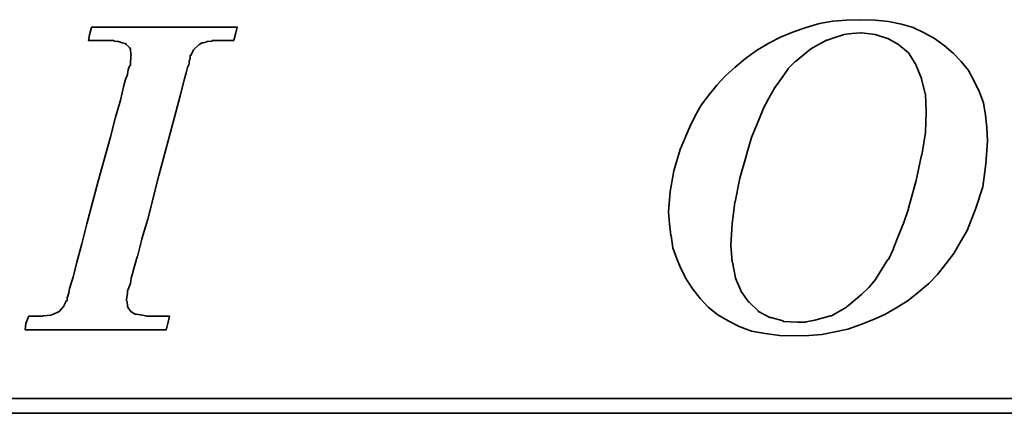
# Model space of a CAD drawing. Header units: inches. Extents: x -2126 to 1950, y 74 to 2136.
# Tile 31 of 52: x 210.74 to 215.6, y 142.81 to 144.75. Entities that reach past the tile are written whole.
import ezdxf

# ---------------------------------------------------------------- set-up
doc = ezdxf.new("R2010")
doc.units = ezdxf.units.IN
doc.header["$MEASUREMENT"] = 0
doc.layers.add('DIM', color=4, linetype='Continuous')
doc.layers.add('layer 1', color=7, linetype='Continuous')

# ---------------------------------------------------------------- blocks, each defined once
blk = doc.blocks.new('TBI MOTION logo(完整正式版)')
at = {"layer": 'layer 1', "color": 22, "lineweight": 35}
for points, knots in [([(-11.34375, -6.98375), (-11.34375, -6.98375), (-10.91375, -7.43875), (-10.91375, -7.43875), (-10.91375, -7.43875), (-10.91375, -7.43875), (-10.38625, -7.87125), (-10.38625, -7.87125), (-10.38625, -7.87125), (-10.38625, -7.87125), (-9.81125, -8.20375), (-9.81125, -8.20375), (-9.81125, -8.20375), (-9.81125, -8.20375), (-9.21125, -8.51875), (-9.21125, -8.51875), (-9.21125, -8.51875), (-9.21125, -8.51875), (-8.51625, -8.75875), (-8.51625, -8.75875), (-8.51625, -8.75875), (-8.51625, -8.75875), (-7.77125, -8.90375), (-7.77125, -8.90375), (-7.77125, -8.90375), (-7.77125, -8.90375), (-6.97875, -8.99875), (-6.97875, -8.99875), (-6.97875, -8.99875), (-6.97875, -8.99875), (-6.14125, -9.02375), (-6.14125, -9.02375), (-6.14125, -9.02375), (-6.14125, -9.02375), (-5.37125, -8.99875), (-5.37125, -8.99875), (-5.37125, -8.99875), (-5.37125, -8.99875), (-4.65375, -8.94875), (-4.65375, -8.94875), (-4.65375, -8.94875), (-4.65375, -8.94875), (-3.93375, -8.80625), (-3.93375, -8.80625), (-3.93375, -8.80625), (-3.93375, -8.80625), (-3.21375, -8.66375), (-3.21375, -8.66375), (-3.21375, -8.66375), (-3.21375, -8.66375), (-2.49375, -8.39875), (-2.49375, -8.39875), (-2.49375, -8.39875), (-2.49375, -8.39875), (-1.79875, -8.13375), (-1.79875, -8.13375), (-1.79875, -8.13375), (-1.79875, -8.13375), (-1.17375, -7.84375), (-1.17375, -7.84375), (-1.17375, -7.84375), (-1.17375, -7.84375), (-0.52375, -7.46375), (-0.52375, -7.46375), (-0.52375, -7.46375), (-0.52375, -7.46375), (0.10124, -7.07875), (0.10124, -7.07875), (0.10124, -7.07875), (0.10124, -7.07875), (0.67625, -6.62375), (0.67625, -6.62375), (0.67625, -6.62375), (0.67625, -6.62375), (1.24874, -6.14375), (1.24874, -6.14375), (1.24874, -6.14375), (1.24874, -6.14375), (1.72874, -5.64125), (1.72874, -5.64125), (1.72874, -5.64125), (1.72874, -5.64125), (2.18624, -5.06375), (2.18624, -5.06375), (2.18624, -5.06375), (2.18624, -5.06375), (2.61625, -4.48874), (2.61625, -4.48874), (2.61625, -4.48874), (2.61625, -4.48874), (3.00125, -3.83874), (3.00125, -3.83874), (3.00125, -3.83874), (3.00125, -3.83874), (3.36124, -3.21374), (3.36124, -3.21374), (3.36124, -3.21374), (3.36124, -3.21374), (3.84374, -1.99125), (3.84374, -1.99125), (3.84374, -1.99125), (3.84374, -1.99125), (4.22625, -0.81875), (4.22625, -0.81875), (4.22625, -0.81875), (4.22625, -0.81875), (4.39125, 0.45624), (4.39125, 0.45624), (4.39125, 0.45624), (4.39125, 0.45624), (4.48874, 1.70124), (4.48874, 1.70124), (4.48874, 1.70124), (4.48874, 1.70124), (4.43874, 2.44625), (4.43874, 2.44625), (4.43874, 2.44625), (4.43874, 2.44625), (4.36874, 3.14125), (4.36874, 3.14125), (4.36874, 3.14125), (4.36874, 3.14125), (4.25125, 3.81125), (4.25125, 3.81125), (4.25125, 3.81125), (4.25125, 3.81125), (4.03124, 4.41125), (4.03124, 4.41125), (4.03124, 4.41125), (4.03124, 4.41125), (3.74374, 5.01125), (3.74374, 5.01125), (3.74374, 5.01125), (3.74374, 5.01125), (3.43124, 5.58875), (3.43124, 5.58875), (3.43124, 5.58875), (3.43124, 5.58875), (3.02625, 6.09125), (3.02625, 6.09125), (3.02625, 6.09125), (3.02625, 6.09125), (2.59374, 6.54875), (2.59374, 6.54875), (2.59374, 6.54875), (2.59374, 6.54875), (2.09124, 6.98125), (2.09124, 6.98125), (2.09124, 6.98125), (2.09124, 6.98125), (1.56124, 7.36625), (1.56124, 7.36625), (1.56124, 7.36625), (1.56124, 7.36625), (0.98624, 7.67625), (0.98624, 7.67625), (0.98624, 7.67625), (0.98624, 7.67625), (0.38624, 7.96375), (0.38624, 7.96375), (0.38624, 7.96375), (0.38624, 7.96375), (-0.25875, 8.15625), (-0.25875, 8.15625), (-0.25875, 8.15625), (-0.25875, 8.15625), (-0.98125, 8.30125), (-0.98125, 8.30125), (-0.98125, 8.30125), (-0.98125, 8.30125), (-1.70124, 8.37125), (-1.70124, 8.37125), (-1.70124, 8.37125), (-1.70124, 8.37125), (-2.49375, 8.39624), (-2.49375, 8.39624), (-2.49375, 8.39624), (-2.49375, 8.39624), (-3.28625, 8.37125), (-3.28625, 8.37125), (-3.28625, 8.37125), (-3.28625, 8.37125), (-4.05125, 8.32125), (-4.05125, 8.32125), (-4.05125, 8.32125), (-4.05125, 8.32125), (-4.77375, 8.18125), (-4.77375, 8.18125), (-4.77375, 8.18125), (-4.77375, 8.18125), (-5.51625, 7.96375), (-5.51625, 7.96375), (-5.51625, 7.96375), (-5.51625, 7.96375), (-6.21125, 7.72625), (-6.21125, 7.72625), (-6.21125, 7.72625), (-6.21125, 7.72625), (-6.92875, 7.43625), (-6.92875, 7.43625), (-6.92875, 7.43625), (-6.92875, 7.43625), (-7.57875, 7.10125), (-7.57875, 7.10125), (-7.57875, 7.10125), (-7.57875, 7.10125), (-8.24875, 6.69125), (-8.24875, 6.69125), (-8.24875, 6.69125), (-8.24875, 6.69125), (-8.84875, 6.26125), (-8.84875, 6.26125), (-8.84875, 6.26125), (-8.84875, 6.26125), (-9.42625, 5.78125), (-9.42625, 5.78125), (-9.42625, 5.78125), (-9.42625, 5.78125), (-9.95375, 5.30125), (-9.95375, 5.30125), (-9.95375, 5.30125), (-9.95375, 5.30125), (-10.43375, 4.79624), (-10.43375, 4.79624), (-10.43375, 4.79624), (-10.43375, 4.79624), (-10.88875, 4.22125), (-10.88875, 4.22125), (-10.88875, 4.22125), (-10.88875, 4.22125), (-11.29875, 3.69375), (-11.29875, 3.69375), (-11.29875, 3.69375), (-11.29875, 3.69375), (-11.63375, 3.09125), (-11.63375, 3.09125), (-11.63375, 3.09125), (-11.63375, 3.09125), (-11.91875, 2.49625), (-11.91875, 2.49625), (-11.91875, 2.49625), (-11.91875, 2.49625), (-12.44875, 1.24625), (-12.44875, 1.24625), (-12.44875, 1.24625), (-12.44875, 1.24625), (-12.80875, 0.06874), (-12.80875, 0.06874), (-12.80875, 0.06874), (-12.80875, 0.06874), (-12.99875, -1.07875), (-12.99875, -1.07875), (-12.99875, -1.07875), (-12.99875, -1.07875), (-13.09375, -2.18375), (-13.09375, -2.18375), (-13.09375, -2.18375), (-13.09375, -2.18375), (-13.04875, -2.85375), (-13.04875, -2.85375), (-13.04875, -2.85375), (-13.04875, -2.85375), (-12.97375, -3.50375), (-12.97375, -3.50375), (-12.97375, -3.50375), (-12.97375, -3.50375), (-12.95375, -3.50375), (-12.95375, -3.50375), (-12.95375, -3.50375), (-12.95375, -3.50375), (-12.85375, -4.17375), (-12.85375, -4.17375), (-12.85375, -4.17375), (-12.85375, -4.17375), (-12.63875, -4.77624), (-12.63875, -4.77624), (-12.63875, -4.77624), (-12.63875, -4.77624), (-12.39875, -5.35125), (-12.39875, -5.35125), (-12.39875, -5.35125), (-12.39875, -5.35125), (-12.11375, -5.92875), (-12.11375, -5.92875), (-12.11375, -5.92875), (-12.11375, -5.92875), (-11.75375, -6.45375), (-11.75375, -6.45375), (-11.75375, -6.45375), (-11.75375, -6.45375), (-11.34375, -6.98375), (-11.34375, -6.98375)], [0, 0, 0, 0, 0.01369863, 0.01369863, 0.01369863, 0.01369863, 0.02739726, 0.02739726, 0.02739726, 0.02739726, 0.04109589, 0.04109589, 0.04109589, 0.04109589, 0.05479452, 0.05479452, 0.05479452, 0.05479452, 0.06849315, 0.06849315, 0.06849315, 0.06849315, 0.08219178, 0.08219178, 0.08219178, 0.08219178, 0.09589041, 0.09589041, 0.09589041, 0.09589041, 0.10958904, 0.10958904, 0.10958904, 0.10958904, 0.12328767, 0.12328767, 0.12328767, 0.12328767, 0.1369863, 0.1369863, 0.1369863, 0.1369863, 0.15068493, 0.15068493, 0.15068493, 0.15068493, 0.16438356, 0.16438356, 0.16438356, 0.16438356, 0.17808219, 0.17808219, 0.17808219, 0.17808219, 0.19178082, 0.19178082, 0.19178082, 0.19178082, 0.20547945, 0.20547945, 0.20547945, 0.20547945, 0.21917808, 0.21917808, 0.21917808, 0.21917808, 0.23287671, 0.23287671, 0.23287671, 0.23287671, 0.24657534, 0.24657534, 0.24657534, 0.24657534, 0.26027397, 0.26027397, 0.26027397, 0.26027397, 0.2739726, 0.2739726, 0.2739726, 0.2739726, 0.28767123, 0.28767123, 0.28767123, 0.28767123, 0.30136986, 0.30136986, 0.30136986, 0.30136986, 0.31506849, 0.31506849, 0.31506849, 0.31506849, 0.32876712, 0.32876712, 0.32876712, 0.32876712, 0.34246575, 0.34246575, 0.34246575, 0.34246575, 0.35616438, 0.35616438, 0.35616438, 0.35616438, 0.36986301, 0.36986301, 0.36986301, 0.36986301, 0.38356164, 0.38356164, 0.38356164, 0.38356164, 0.39726027, 0.39726027, 0.39726027, 0.39726027, 0.4109589, 0.4109589, 0.4109589, 0.4109589, 0.42465753, 0.42465753, 0.42465753, 0.42465753, 0.43835616, 0.43835616, 0.43835616, 0.43835616, 0.45205479, 0.45205479, 0.45205479, 0.45205479, 0.46575342, 0.46575342, 0.46575342, 0.46575342, 0.47945205, 0.47945205, 0.47945205, 0.47945205, 0.49315068, 0.49315068, 0.49315068, 0.49315068, 0.50684932, 0.50684932, 0.50684932, 0.50684932, 0.52054795, 0.52054795, 0.52054795, 0.52054795, 0.53424658, 0.53424658, 0.53424658, 0.53424658, 0.54794521, 0.54794521, 0.54794521, 0.54794521, 0.56164384, 0.56164384, 0.56164384, 0.56164384, 0.57534247, 0.57534247, 0.57534247, 0.57534247, 0.5890411, 0.5890411, 0.5890411, 0.5890411, 0.60273973, 0.60273973, 0.60273973, 0.60273973, 0.61643836, 0.61643836, 0.61643836, 0.61643836, 0.63013699, 0.63013699, 0.63013699, 0.63013699, 0.64383562, 0.64383562, 0.64383562, 0.64383562, 0.65753425, 0.65753425, 0.65753425, 0.65753425, 0.67123288, 0.67123288, 0.67123288, 0.67123288, 0.68493151, 0.68493151, 0.68493151, 0.68493151, 0.69863014, 0.69863014, 0.69863014, 0.69863014, 0.71232877, 0.71232877, 0.71232877, 0.71232877, 0.7260274, 0.7260274, 0.7260274, 0.7260274, 0.73972603, 0.73972603, 0.73972603, 0.73972603, 0.75342466, 0.75342466, 0.75342466, 0.75342466, 0.76712329, 0.76712329, 0.76712329, 0.76712329, 0.78082192, 0.78082192, 0.78082192, 0.78082192, 0.79452055, 0.79452055, 0.79452055, 0.79452055, 0.80821918, 0.80821918, 0.80821918, 0.80821918, 0.82191781, 0.82191781, 0.82191781, 0.82191781, 0.83561644, 0.83561644, 0.83561644, 0.83561644, 0.84931507, 0.84931507, 0.84931507, 0.84931507, 0.8630137, 0.8630137, 0.8630137, 0.8630137, 0.87671233, 0.87671233, 0.87671233, 0.87671233, 0.89041096, 0.89041096, 0.89041096, 0.89041096, 0.90410959, 0.90410959, 0.90410959, 0.90410959, 0.91780822, 0.91780822, 0.91780822, 0.91780822, 0.93150685, 0.93150685, 0.93150685, 0.93150685, 0.94520548, 0.94520548, 0.94520548, 0.94520548, 0.95890411, 0.95890411, 0.95890411, 0.95890411, 0.97260274, 0.97260274, 0.97260274, 0.97260274, 0.98630137, 0.98630137, 0.98630137, 0.98630137, 1, 1, 1, 1]), ([(-40.59125, -7.94375), (-40.59125, -7.94375), (-40.97375, -7.94375), (-40.97375, -7.94375), (-40.97375, -7.94375), (-40.97375, -7.94375), (-41.38125, -7.94375), (-41.38125, -7.94375), (-41.38125, -7.94375), (-41.38125, -7.94375), (-41.54875, -7.94375), (-41.54875, -7.94375), (-41.54875, -7.94375), (-41.54875, -7.94375), (-41.59875, -7.94375), (-41.59875, -7.94375), (-41.59875, -7.94375), (-41.59875, -7.94375), (-41.88375, -7.94375), (-41.88375, -7.94375), (-41.88375, -7.94375), (-41.88375, -7.94375), (-41.90875, -7.91875), (-41.90875, -7.91875), (-41.90875, -7.91875), (-41.90875, -7.91875), (-42.19875, -7.87125), (-42.19875, -7.87125), (-42.19875, -7.87125), (-42.19875, -7.87125), (-42.43875, -7.82375), (-42.43875, -7.82375), (-42.43875, -7.82375), (-42.43875, -7.82375), (-42.45875, -7.82375), (-42.45875, -7.82375), (-42.45875, -7.82375), (-42.45875, -7.82375), (-42.48625, -7.82375), (-42.48625, -7.82375), (-42.48625, -7.82375), (-42.48625, -7.82375), (-42.67625, -7.72375), (-42.67625, -7.72375), (-42.67625, -7.72375), (-42.67625, -7.72375), (-42.70125, -7.70375), (-42.70125, -7.70375), (-42.70125, -7.70375), (-42.70125, -7.70375), (-42.72375, -7.67875), (-42.72375, -7.67875), (-42.72375, -7.67875), (-42.72375, -7.67875), (-42.86875, -7.48875), (-42.86875, -7.48875), (-42.86875, -7.48875), (-42.86875, -7.48875), (-42.89375, -7.43875), (-42.89375, -7.43875), (-42.89375, -7.43875), (-42.89375, -7.43875), (-42.91875, -7.38875), (-42.91875, -7.38875), (-42.91875, -7.38875), (-42.91875, -7.38875), (-42.93875, -7.12875), (-42.93875, -7.12875), (-42.93875, -7.12875), (-42.93875, -7.12875), (-42.96375, -7.10375), (-42.96375, -7.10375), (-42.96375, -7.10375), (-42.96375, -7.10375), (-42.96375, -7.05375), (-42.96375, -7.05375), (-42.96375, -7.05375), (-42.96375, -7.05375), (-42.96375, -7.00875), (-42.96375, -7.00875), (-42.96375, -7.00875), (-42.96375, -7.00875), (-42.91875, -6.69625), (-42.91875, -6.69625), (-42.91875, -6.69625), (-42.91875, -6.69625), (-42.91875, -6.62375), (-42.91875, -6.62375), (-42.91875, -6.62375), (-42.91875, -6.62375), (-42.91875, -6.59625), (-42.91875, -6.59625), (-42.91875, -6.59625), (-42.91875, -6.59625), (-42.91875, -6.57375), (-42.91875, -6.57375), (-42.91875, -6.57375), (-42.91875, -6.57375), (-42.91875, -6.52875), (-42.91875, -6.52875), (-42.91875, -6.52875), (-42.91875, -6.52875), (-42.89375, -6.50375), (-42.89375, -6.50375), (-42.89375, -6.50375), (-42.89375, -6.50375), (-42.84375, -6.38375), (-42.84375, -6.38375), (-42.84375, -6.38375), (-42.84375, -6.38375), (-42.84375, -6.35875), (-42.84375, -6.35875), (-42.84375, -6.35875), (-42.84375, -6.35875), (-42.74625, -6.14375), (-42.74625, -6.14375), (-42.74625, -6.14375), (-42.74625, -6.14375), (-42.70125, -5.85375), (-42.70125, -5.85375), (-42.70125, -5.85375), (-42.70125, -5.85375), (-42.60375, -5.47125), (-42.60375, -5.47125), (-42.60375, -5.47125), (-42.60375, -5.47125), (-42.60375, -5.44875), (-42.60375, -5.44875), (-42.60375, -5.44875), (-42.60375, -5.44875), (-42.38875, -4.67875), (-42.38875, -4.67875), (-42.38875, -4.67875), (-42.38875, -4.67875), (-42.36375, -4.65375), (-42.36375, -4.65375), (-42.36375, -4.65375), (-42.36375, -4.65375), (-42.12375, -3.69625), (-42.12375, -3.69625), (-42.12375, -3.69625), (-42.12375, -3.69625), (-42.12375, -3.67374), (-42.12375, -3.67374), (-42.12375, -3.67374), (-42.12375, -3.67374), (-41.78875, -2.59374), (-41.78875, -2.59374), (-41.78875, -2.59374), (-41.78875, -2.59374), (-41.18875, -0.19375), (-41.18875, -0.19375), (-41.18875, -0.19375), (-41.18875, -0.19375), (-40.54375, 2.20624), (-40.54375, 2.20624), (-40.54375, 2.20624), (-40.54375, 2.20624), (-40.25375, 3.30875), (-40.25375, 3.30875), (-40.25375, 3.30875), (-40.25375, 3.30875), (-39.98875, 4.27125), (-39.98875, 4.27125), (-39.98875, 4.27125), (-39.98875, 4.27125), (-39.77375, 5.13125), (-39.77375, 5.13125), (-39.77375, 5.13125), (-39.77375, 5.13125), (-39.67875, 5.47125), (-39.67875, 5.47125), (-39.67875, 5.47125), (-39.67875, 5.47125), (-39.60375, 5.75625), (-39.60375, 5.75625), (-39.60375, 5.75625), (-39.60375, 5.75625), (-39.60375, 5.78125), (-39.60375, 5.78125), (-39.60375, 5.78125), (-39.60375, 5.78125), (-39.50875, 5.97125), (-39.50875, 5.97125), (-39.50875, 5.97125), (-39.50875, 5.97125), (-39.50875, 6.13875), (-39.50875, 6.13875), (-39.50875, 6.13875), (-39.50875, 6.13875), (-39.48625, 6.16625), (-39.48625, 6.16625), (-39.48625, 6.16625), (-39.48625, 6.16625), (-39.46125, 6.28625), (-39.46125, 6.28625), (-39.46125, 6.28625), (-39.46125, 6.28625), (-39.46125, 6.42625), (-39.46125, 6.42625), (-39.46125, 6.42625), (-39.46125, 6.42625), (-39.41375, 6.42625), (-39.41375, 6.42625), (-39.41375, 6.42625), (-39.41375, 6.42625), (-39.29375, 6.69125), (-39.29375, 6.69125), (-39.29375, 6.69125), (-39.29375, 6.69125), (-39.26875, 6.74125), (-39.26875, 6.74125), (-39.26875, 6.74125), (-39.26875, 6.74125), (-39.24375, 6.76625), (-39.24375, 6.76625), (-39.24375, 6.76625), (-39.24375, 6.76625), (-38.98375, 7.00624), (-38.98375, 7.00624), (-38.98375, 7.00624), (-38.98375, 7.00624), (-38.95625, 7.02624), (-38.95625, 7.02624), (-38.95625, 7.02624), (-38.95625, 7.02624), (-38.78875, 7.12624), (-38.78875, 7.12624), (-38.78875, 7.12624), (-38.78875, 7.12624), (-38.76375, 7.12624), (-38.76375, 7.12624), (-38.76375, 7.12624), (-38.76375, 7.12624), (-38.74375, 7.12624), (-38.74375, 7.12624), (-38.74375, 7.12624), (-38.74375, 7.12624), (-38.52875, 7.17125), (-38.52875, 7.17125), (-38.52875, 7.17125), (-38.52875, 7.17125), (-38.52875, 7.19624), (-38.52875, 7.19624), (-38.52875, 7.19624), (-38.52875, 7.19624), (-38.50375, 7.19624), (-38.50375, 7.19624), (-38.50375, 7.19624), (-38.50375, 7.19624), (-38.26125, 7.21875), (-38.26125, 7.21875), (-38.26125, 7.21875), (-38.26125, 7.21875), (-38.23875, 7.24624), (-38.23875, 7.24624), (-38.23875, 7.24624), (-38.23875, 7.24624), (-38.21625, 7.24624), (-38.21625, 7.24624), (-38.21625, 7.24624), (-38.21625, 7.24624), (-38.18875, 7.24624), (-38.18875, 7.24624), (-38.18875, 7.24624), (-38.18875, 7.24624), (-37.90375, 7.24624), (-37.90375, 7.24624), (-37.90375, 7.24624), (-37.90375, 7.24624), (-37.85375, 7.24624), (-37.85375, 7.24624), (-37.85375, 7.24624), (-37.85375, 7.24624), (-37.75875, 7.24624), (-37.75875, 7.24624), (-37.75875, 7.24624), (-37.75875, 7.24624), (-37.42375, 7.24624), (-37.42375, 7.24624), (-37.42375, 7.24624), (-37.42375, 7.24624), (-37.08875, 7.24624), (-37.08875, 7.24624), (-37.08875, 7.24624), (-37.08875, 7.24624), (-37.06375, 7.24624), (-37.06375, 7.24624), (-37.06375, 7.24624), (-37.06375, 7.24624), (-37.06375, 7.26624), (-37.06375, 7.26624), (-37.06375, 7.26624), (-37.06375, 7.26624), (-37.03875, 7.29125), (-37.03875, 7.29125), (-37.03875, 7.29125), (-37.03875, 7.29125), (-37.03875, 7.31625), (-37.03875, 7.31625), (-37.03875, 7.31625), (-37.03875, 7.31625), (-36.94125, 7.67625), (-36.94125, 7.67625), (-36.94125, 7.67625), (-36.94125, 7.67625), (-36.86875, 7.98625), (-36.86875, 7.98625), (-36.86875, 7.98625), (-36.86875, 7.98625), (-36.98875, 7.98625), (-36.98875, 7.98625), (-36.98875, 7.98625), (-36.98875, 7.98625), (-37.42375, 7.98625), (-37.42375, 7.98625), (-37.42375, 7.98625), (-37.42375, 7.98625), (-37.94875, 7.98625), (-37.94875, 7.98625), (-37.94875, 7.98625), (-37.94875, 7.98625), (-38.57375, 7.98625), (-38.57375, 7.98625), (-38.57375, 7.98625), (-38.57375, 7.98625), (-39.29375, 7.98625), (-39.29375, 7.98625), (-39.29375, 7.98625), (-39.29375, 7.98625), (-40.82875, 7.98625), (-40.82875, 7.98625), (-40.82875, 7.98625), (-40.82875, 7.98625), (-42.36375, 7.98625), (-42.36375, 7.98625), (-42.36375, 7.98625), (-42.36375, 7.98625), (-43.08375, 7.98625), (-43.08375, 7.98625), (-43.08375, 7.98625), (-43.08375, 7.98625), (-43.70875, 7.98625), (-43.70875, 7.98625), (-43.70875, 7.98625), (-43.70875, 7.98625), (-44.23375, 7.98625), (-44.23375, 7.98625), (-44.23375, 7.98625), (-44.23375, 7.98625), (-44.66875, 7.98625), (-44.66875, 7.98625), (-44.66875, 7.98625), (-44.66875, 7.98625), (-44.88375, 7.98625), (-44.88375, 7.98625), (-44.88375, 7.98625), (-44.88375, 7.98625), (-44.90875, 7.94125), (-44.90875, 7.94125), (-44.90875, 7.94125), (-44.90875, 7.94125), (-44.90875, 7.91625), (-44.90875, 7.91625), (-44.90875, 7.91625), (-44.90875, 7.91625), (-45.00375, 7.55625), (-45.00375, 7.55625), (-45.00375, 7.55625), (-45.00375, 7.55625), (-45.05375, 7.24624), (-45.05375, 7.24624), (-45.05375, 7.24624), (-45.05375, 7.24624), (-44.61875, 7.24624), (-44.61875, 7.24624), (-44.61875, 7.24624), (-44.61875, 7.24624), (-44.11375, 7.24624), (-44.11375, 7.24624), (-44.11375, 7.24624), (-44.11375, 7.24624), (-43.99375, 7.24624), (-43.99375, 7.24624), (-43.99375, 7.24624), (-43.99375, 7.24624), (-43.94625, 7.24624), (-43.94625, 7.24624), (-43.94625, 7.24624), (-43.94625, 7.24624), (-43.92374, 7.24624), (-43.92374, 7.24624), (-43.92374, 7.24624), (-43.92374, 7.24624), (-43.65875, 7.24624), (-43.65875, 7.24624), (-43.65875, 7.24624), (-43.65875, 7.24624), (-43.63875, 7.21875), (-43.63875, 7.21875), (-43.63875, 7.21875), (-43.63875, 7.21875), (-43.46875, 7.19624), (-43.46875, 7.19624), (-43.46875, 7.19624), (-43.46875, 7.19624), (-43.39875, 7.19624), (-43.39875, 7.19624), (-43.39875, 7.19624), (-43.39875, 7.19624), (-43.37125, 7.17125), (-43.37125, 7.17125), (-43.37125, 7.17125), (-43.37125, 7.17125), (-43.34875, 7.17125), (-43.34875, 7.17125), (-43.34875, 7.17125), (-43.34875, 7.17125), (-43.20375, 7.12624), (-43.20375, 7.12624), (-43.20375, 7.12624), (-43.20375, 7.12624), (-43.05875, 7.07624), (-43.05875, 7.07624), (-43.05875, 7.07624), (-43.05875, 7.07624), (-43.01375, 7.07624), (-43.01375, 7.07624), (-43.01375, 7.07624), (-43.01375, 7.07624), (-42.98875, 7.02624), (-42.98875, 7.02624), (-42.98875, 7.02624), (-42.98875, 7.02624), (-42.79875, 6.86125), (-42.79875, 6.86125), (-42.79875, 6.86125), (-42.79875, 6.86125), (-42.77375, 6.81125), (-42.77375, 6.81125), (-42.77375, 6.81125), (-42.77375, 6.81125), (-42.74625, 6.76625), (-42.74625, 6.76625), (-42.74625, 6.76625), (-42.74625, 6.76625), (-42.72375, 6.47625), (-42.72375, 6.47625), (-42.72375, 6.47625), (-42.72375, 6.47625), (-42.70125, 6.45124), (-42.70125, 6.45124), (-42.70125, 6.45124), (-42.70125, 6.45124), (-42.70125, 6.42625), (-42.70125, 6.42625), (-42.70125, 6.42625), (-42.70125, 6.42625), (-42.72375, 6.40625), (-42.72375, 6.40625), (-42.72375, 6.40625), (-42.72375, 6.40625), (-42.74625, 5.97125), (-42.74625, 5.97125), (-42.74625, 5.97125), (-42.74625, 5.97125), (-42.74625, 5.94625), (-42.74625, 5.94625), (-42.74625, 5.94625), (-42.74625, 5.94625), (-42.74625, 5.92625), (-42.74625, 5.92625), (-42.74625, 5.92625), (-42.74625, 5.92625), (-42.77375, 5.87625), (-42.77375, 5.87625), (-42.77375, 5.87625), (-42.77375, 5.87625), (-42.81875, 5.80625), (-42.81875, 5.80625), (-42.81875, 5.80625), (-42.81875, 5.80625), (-42.86875, 5.63625), (-42.86875, 5.63625), (-42.86875, 5.63625), (-42.86875, 5.63625), (-42.91875, 5.39625), (-42.91875, 5.39625), (-42.91875, 5.39625), (-42.91875, 5.39625), (-42.91875, 5.37124), (-42.91875, 5.37124), (-42.91875, 5.37124), (-42.91875, 5.37124), (-43.01375, 5.10874), (-43.01375, 5.10874), (-43.01375, 5.10874), (-43.01375, 5.10874), (-43.10875, 4.77124), (-43.10875, 4.77124), (-43.10875, 4.77124), (-43.10875, 4.77124), (-43.29875, 3.95625), (-43.29875, 3.95625), (-43.29875, 3.95625), (-43.29875, 3.95625), (-43.58875, 2.95125), (-43.58875, 2.95125), (-43.58875, 2.95125), (-43.58875, 2.95125), (-43.87375, 1.87125), (-43.87375, 1.87125), (-43.87375, 1.87125), (-43.87375, 1.87125), (-44.52625, -0.50374), (-44.52625, -0.50374), (-44.52625, -0.50374), (-44.52625, -0.50374), (-45.14875, -2.85375), (-45.14875, -2.85375), (-45.14875, -2.85375), (-45.14875, -2.85375), (-45.43375, -3.95875), (-45.43375, -3.95875), (-45.43375, -3.95875), (-45.43375, -3.95875), (-45.69875, -4.96875), (-45.69875, -4.96875), (-45.69875, -4.96875), (-45.69875, -4.96875), (-45.91375, -5.78375), (-45.91375, -5.78375), (-45.91375, -5.78375), (-45.91375, -5.78375), (-46.01375, -6.11875), (-46.01375, -6.11875), (-46.01375, -6.11875), (-46.01375, -6.11875), (-46.01375, -6.14375), (-46.01375, -6.14375), (-46.01375, -6.14375), (-46.01375, -6.14375), (-46.10875, -6.40875), (-46.10875, -6.40875), (-46.10875, -6.40875), (-46.10875, -6.40875), (-46.15375, -6.64875), (-46.15375, -6.64875), (-46.15375, -6.64875), (-46.15375, -6.64875), (-46.20375, -6.83875), (-46.20375, -6.83875), (-46.20375, -6.83875), (-46.20375, -6.83875), (-46.22875, -6.93375), (-46.22875, -6.93375), (-46.22875, -6.93375), (-46.22875, -6.93375), (-46.22875, -7.07875), (-46.22875, -7.07875), (-46.22875, -7.07875), (-46.22875, -7.07875), (-46.27375, -7.07875), (-46.27375, -7.07875), (-46.27375, -7.07875), (-46.27375, -7.07875), (-46.39375, -7.34375), (-46.39375, -7.34375), (-46.39375, -7.34375), (-46.39375, -7.34375), (-46.39375, -7.36875), (-46.39375, -7.36875), (-46.39375, -7.36875), (-46.39375, -7.36875), (-46.42125, -7.38875), (-46.42125, -7.38875), (-46.42125, -7.38875), (-46.42125, -7.38875), (-46.68375, -7.67875), (-46.68375, -7.67875), (-46.68375, -7.67875), (-46.68375, -7.67875), (-46.70875, -7.70375), (-46.70875, -7.70375), (-46.70875, -7.70375), (-46.70875, -7.70375), (-46.75375, -7.72375), (-46.75375, -7.72375), (-46.75375, -7.72375), (-46.75375, -7.72375), (-47.08875, -7.87125), (-47.08875, -7.87125), (-47.08875, -7.87125), (-47.08875, -7.87125), (-47.11625, -7.87125), (-47.11625, -7.87125), (-47.11625, -7.87125), (-47.11625, -7.87125), (-47.13875, -7.89375), (-47.13875, -7.89375), (-47.13875, -7.89375), (-47.13875, -7.89375), (-47.56875, -7.91875), (-47.56875, -7.91875), (-47.56875, -7.91875), (-47.56875, -7.91875), (-47.59625, -7.94375), (-47.59625, -7.94375), (-47.59625, -7.94375), (-47.59625, -7.94375), (-47.64375, -7.94375), (-47.64375, -7.94375), (-47.64375, -7.94375), (-47.64375, -7.94375), (-47.73625, -7.94375), (-47.73625, -7.94375), (-47.73625, -7.94375), (-47.73625, -7.94375), (-48.07375, -7.94375), (-48.07375, -7.94375), (-48.07375, -7.94375), (-48.07375, -7.94375), (-48.36125, -7.94375), (-48.36125, -7.94375), (-48.36125, -7.94375), (-48.36125, -7.94375), (-48.36125, -7.96625), (-48.36125, -7.96625), (-48.36125, -7.96625), (-48.36125, -7.96625), (-48.36125, -7.99125), (-48.36125, -7.99125), (-48.36125, -7.99125), (-48.36125, -7.99125), (-48.38875, -8.01375), (-48.38875, -8.01375), (-48.38875, -8.01375), (-48.38875, -8.01375), (-48.50875, -8.34875), (-48.50875, -8.34875), (-48.50875, -8.34875), (-48.50875, -8.34875), (-48.55375, -8.68625), (-48.55375, -8.68625), (-48.55375, -8.68625), (-48.55375, -8.68625), (-48.45875, -8.68625), (-48.45875, -8.68625), (-48.45875, -8.68625), (-48.45875, -8.68625), (-48.07375, -8.68625), (-48.07375, -8.68625), (-48.07375, -8.68625), (-48.07375, -8.68625), (-47.52375, -8.68625), (-47.52375, -8.68625), (-47.52375, -8.68625), (-47.52375, -8.68625), (-46.92375, -8.68625), (-46.92375, -8.68625), (-46.92375, -8.68625), (-46.92375, -8.68625), (-46.25375, -8.68625), (-46.25375, -8.68625), (-46.25375, -8.68625), (-46.25375, -8.68625), (-46.20375, -8.68625), (-46.20375, -8.68625), (-46.20375, -8.68625), (-46.20375, -8.68625), (-44.71375, -8.68625), (-44.71375, -8.68625), (-44.71375, -8.68625), (-44.71375, -8.68625), (-43.22875, -8.68625), (-43.22875, -8.68625), (-43.22875, -8.68625), (-43.22875, -8.68625), (-42.55875, -8.68625), (-42.55875, -8.68625), (-42.55875, -8.68625), (-42.55875, -8.68625), (-42.50875, -8.68625), (-42.50875, -8.68625), (-42.50875, -8.68625), (-42.50875, -8.68625), (-41.93375, -8.68625), (-41.93375, -8.68625), (-41.93375, -8.68625), (-41.93375, -8.68625), (-41.38125, -8.68625), (-41.38125, -8.68625), (-41.38125, -8.68625), (-41.38125, -8.68625), (-40.97375, -8.68625), (-40.97375, -8.68625), (-40.97375, -8.68625), (-40.97375, -8.68625), (-40.78125, -8.68625), (-40.78125, -8.68625), (-40.78125, -8.68625), (-40.78125, -8.68625), (-40.78125, -8.63875), (-40.78125, -8.63875), (-40.78125, -8.63875), (-40.78125, -8.63875), (-40.75875, -8.63875), (-40.75875, -8.63875), (-40.75875, -8.63875), (-40.75875, -8.63875), (-40.66375, -8.27875), (-40.66375, -8.27875), (-40.66375, -8.27875), (-40.66375, -8.27875), (-40.59125, -7.94375), (-40.59125, -7.94375)], [0, 0, 0, 0, 0.00558659, 0.00558659, 0.00558659, 0.00558659, 0.01117318, 0.01117318, 0.01117318, 0.01117318, 0.01675978, 0.01675978, 0.01675978, 0.01675978, 0.02234637, 0.02234637, 0.02234637, 0.02234637, 0.02793296, 0.02793296, 0.02793296, 0.02793296, 0.03351955, 0.03351955, 0.03351955, 0.03351955, 0.03910615, 0.03910615, 0.03910615, 0.03910615, 0.04469274, 0.04469274, 0.04469274, 0.04469274, 0.05027933, 0.05027933, 0.05027933, 0.05027933, 0.05586592, 0.05586592, 0.05586592, 0.05586592, 0.06145251, 0.06145251, 0.06145251, 0.06145251, 0.06703911, 0.06703911, 0.06703911, 0.06703911, 0.0726257, 0.0726257, 0.0726257, 0.0726257, 0.07821229, 0.07821229, 0.07821229, 0.07821229, 0.08379888, 0.08379888, 0.08379888, 0.08379888, 0.08938547, 0.08938547, 0.08938547, 0.08938547, 0.09497207, 0.09497207, 0.09497207, 0.09497207, 0.10055866, 0.10055866, 0.10055866, 0.10055866, 0.10614525, 0.10614525, 0.10614525, 0.10614525, 0.11173184, 0.11173184, 0.11173184, 0.11173184, 0.11731844, 0.11731844, 0.11731844, 0.11731844, 0.12290503, 0.12290503, 0.12290503, 0.12290503, 0.12849162, 0.12849162, 0.12849162, 0.12849162, 0.13407821, 0.13407821, 0.13407821, 0.13407821, 0.1396648, 0.1396648, 0.1396648, 0.1396648, 0.1452514, 0.1452514, 0.1452514, 0.1452514, 0.15083799, 0.15083799, 0.15083799, 0.15083799, 0.15642458, 0.15642458, 0.15642458, 0.15642458, 0.16201117, 0.16201117, 0.16201117, 0.16201117, 0.16759777, 0.16759777, 0.16759777, 0.16759777, 0.17318436, 0.17318436, 0.17318436, 0.17318436, 0.17877095, 0.17877095, 0.17877095, 0.17877095, 0.18435754, 0.18435754, 0.18435754, 0.18435754, 0.18994413, 0.18994413, 0.18994413, 0.18994413, 0.19553073, 0.19553073, 0.19553073, 0.19553073, 0.20111732, 0.20111732, 0.20111732, 0.20111732, 0.20670391, 0.20670391, 0.20670391, 0.20670391, 0.2122905, 0.2122905, 0.2122905, 0.2122905, 0.21787709, 0.21787709, 0.21787709, 0.21787709, 0.22346369, 0.22346369, 0.22346369, 0.22346369, 0.22905028, 0.22905028, 0.22905028, 0.22905028, 0.23463687, 0.23463687, 0.23463687, 0.23463687, 0.24022346, 0.24022346, 0.24022346, 0.24022346, 0.24581006, 0.24581006, 0.24581006, 0.24581006, 0.25139665, 0.25139665, 0.25139665, 0.25139665, 0.25698324, 0.25698324, 0.25698324, 0.25698324, 0.26256983, 0.26256983, 0.26256983, 0.26256983, 0.26815642, 0.26815642, 0.26815642, 0.26815642, 0.27374302, 0.27374302, 0.27374302, 0.27374302, 0.27932961, 0.27932961, 0.27932961, 0.27932961, 0.2849162, 0.2849162, 0.2849162, 0.2849162, 0.29050279, 0.29050279, 0.29050279, 0.29050279, 0.29608939, 0.29608939, 0.29608939, 0.29608939, 0.30167598, 0.30167598, 0.30167598, 0.30167598, 0.30726257, 0.30726257, 0.30726257, 0.30726257, 0.31284916, 0.31284916, 0.31284916, 0.31284916, 0.31843575, 0.31843575, 0.31843575, 0.31843575, 0.32402235, 0.32402235, 0.32402235, 0.32402235, 0.32960894, 0.32960894, 0.32960894, 0.32960894, 0.33519553, 0.33519553, 0.33519553, 0.33519553, 0.34078212, 0.34078212, 0.34078212, 0.34078212, 0.34636872, 0.34636872, 0.34636872, 0.34636872, 0.35195531, 0.35195531, 0.35195531, 0.35195531, 0.3575419, 0.3575419, 0.3575419, 0.3575419, 0.36312849, 0.36312849, 0.36312849, 0.36312849, 0.36871508, 0.36871508, 0.36871508, 0.36871508, 0.37430168, 0.37430168, 0.37430168, 0.37430168, 0.37988827, 0.37988827, 0.37988827, 0.37988827, 0.38547486, 0.38547486, 0.38547486, 0.38547486, 0.39106145, 0.39106145, 0.39106145, 0.39106145, 0.39664804, 0.39664804, 0.39664804, 0.39664804, 0.40223464, 0.40223464, 0.40223464, 0.40223464, 0.40782123, 0.40782123, 0.40782123, 0.40782123, 0.41340782, 0.41340782, 0.41340782, 0.41340782, 0.41899441, 0.41899441, 0.41899441, 0.41899441, 0.42458101, 0.42458101, 0.42458101, 0.42458101, 0.4301676, 0.4301676, 0.4301676, 0.4301676, 0.43575419, 0.43575419, 0.43575419, 0.43575419, 0.44134078, 0.44134078, 0.44134078, 0.44134078, 0.44692737, 0.44692737, 0.44692737, 0.44692737, 0.45251397, 0.45251397, 0.45251397, 0.45251397, 0.45810056, 0.45810056, 0.45810056, 0.45810056, 0.46368715, 0.46368715, 0.46368715, 0.46368715, 0.46927374, 0.46927374, 0.46927374, 0.46927374, 0.47486034, 0.47486034, 0.47486034, 0.47486034, 0.48044693, 0.48044693, 0.48044693, 0.48044693, 0.48603352, 0.48603352, 0.48603352, 0.48603352, 0.49162011, 0.49162011, 0.49162011, 0.49162011, 0.4972067, 0.4972067, 0.4972067, 0.4972067, 0.5027933, 0.5027933, 0.5027933, 0.5027933, 0.50837989, 0.50837989, 0.50837989, 0.50837989, 0.51396648, 0.51396648, 0.51396648, 0.51396648, 0.51955307, 0.51955307, 0.51955307, 0.51955307, 0.52513966, 0.52513966, 0.52513966, 0.52513966, 0.53072626, 0.53072626, 0.53072626, 0.53072626, 0.53631285, 0.53631285, 0.53631285, 0.53631285, 0.54189944, 0.54189944, 0.54189944, 0.54189944, 0.54748603, 0.54748603, 0.54748603, 0.54748603, 0.55307263, 0.55307263, 0.55307263, 0.55307263, 0.55865922, 0.55865922, 0.55865922, 0.55865922, 0.56424581, 0.56424581, 0.56424581, 0.56424581, 0.5698324, 0.5698324, 0.5698324, 0.5698324, 0.57541899, 0.57541899, 0.57541899, 0.57541899, 0.58100559, 0.58100559, 0.58100559, 0.58100559, 0.58659218, 0.58659218, 0.58659218, 0.58659218, 0.59217877, 0.59217877, 0.59217877, 0.59217877, 0.59776536, 0.59776536, 0.59776536, 0.59776536, 0.60335196, 0.60335196, 0.60335196, 0.60335196, 0.60893855, 0.60893855, 0.60893855, 0.60893855, 0.61452514, 0.61452514, 0.61452514, 0.61452514, 0.62011173, 0.62011173, 0.62011173, 0.62011173, 0.62569832, 0.62569832, 0.62569832, 0.62569832, 0.63128492, 0.63128492, 0.63128492, 0.63128492, 0.63687151, 0.63687151, 0.63687151, 0.63687151, 0.6424581, 0.6424581, 0.6424581, 0.6424581, 0.64804469, 0.64804469, 0.64804469, 0.64804469, 0.65363128, 0.65363128, 0.65363128, 0.65363128, 0.65921788, 0.65921788, 0.65921788, 0.65921788, 0.66480447, 0.66480447, 0.66480447, 0.66480447, 0.67039106, 0.67039106, 0.67039106, 0.67039106, 0.67597765, 0.67597765, 0.67597765, 0.67597765, 0.68156425, 0.68156425, 0.68156425, 0.68156425, 0.68715084, 0.68715084, 0.68715084, 0.68715084, 0.69273743, 0.69273743, 0.69273743, 0.69273743, 0.69832402, 0.69832402, 0.69832402, 0.69832402, 0.70391061, 0.70391061, 0.70391061, 0.70391061, 0.70949721, 0.70949721, 0.70949721, 0.70949721, 0.7150838, 0.7150838, 0.7150838, 0.7150838, 0.72067039, 0.72067039, 0.72067039, 0.72067039, 0.72625698, 0.72625698, 0.72625698, 0.72625698, 0.73184358, 0.73184358, 0.73184358, 0.73184358, 0.73743017, 0.73743017, 0.73743017, 0.73743017, 0.74301676, 0.74301676, 0.74301676, 0.74301676, 0.74860335, 0.74860335, 0.74860335, 0.74860335, 0.75418994, 0.75418994, 0.75418994, 0.75418994, 0.75977654, 0.75977654, 0.75977654, 0.75977654, 0.76536313, 0.76536313, 0.76536313, 0.76536313, 0.77094972, 0.77094972, 0.77094972, 0.77094972, 0.77653631, 0.77653631, 0.77653631, 0.77653631, 0.78212291, 0.78212291, 0.78212291, 0.78212291, 0.7877095, 0.7877095, 0.7877095, 0.7877095, 0.79329609, 0.79329609, 0.79329609, 0.79329609, 0.79888268, 0.79888268, 0.79888268, 0.79888268, 0.80446927, 0.80446927, 0.80446927, 0.80446927, 0.81005587, 0.81005587, 0.81005587, 0.81005587, 0.81564246, 0.81564246, 0.81564246, 0.81564246, 0.82122905, 0.82122905, 0.82122905, 0.82122905, 0.82681564, 0.82681564, 0.82681564, 0.82681564, 0.83240223, 0.83240223, 0.83240223, 0.83240223, 0.83798883, 0.83798883, 0.83798883, 0.83798883, 0.84357542, 0.84357542, 0.84357542, 0.84357542, 0.84916201, 0.84916201, 0.84916201, 0.84916201, 0.8547486, 0.8547486, 0.8547486, 0.8547486, 0.8603352, 0.8603352, 0.8603352, 0.8603352, 0.86592179, 0.86592179, 0.86592179, 0.86592179, 0.87150838, 0.87150838, 0.87150838, 0.87150838, 0.87709497, 0.87709497, 0.87709497, 0.87709497, 0.88268156, 0.88268156, 0.88268156, 0.88268156, 0.88826816, 0.88826816, 0.88826816, 0.88826816, 0.89385475, 0.89385475, 0.89385475, 0.89385475, 0.89944134, 0.89944134, 0.89944134, 0.89944134, 0.90502793, 0.90502793, 0.90502793, 0.90502793, 0.91061453, 0.91061453, 0.91061453, 0.91061453, 0.91620112, 0.91620112, 0.91620112, 0.91620112, 0.92178771, 0.92178771, 0.92178771, 0.92178771, 0.9273743, 0.9273743, 0.9273743, 0.9273743, 0.93296089, 0.93296089, 0.93296089, 0.93296089, 0.93854749, 0.93854749, 0.93854749, 0.93854749, 0.94413408, 0.94413408, 0.94413408, 0.94413408, 0.94972067, 0.94972067, 0.94972067, 0.94972067, 0.95530726, 0.95530726, 0.95530726, 0.95530726, 0.96089385, 0.96089385, 0.96089385, 0.96089385, 0.96648045, 0.96648045, 0.96648045, 0.96648045, 0.97206704, 0.97206704, 0.97206704, 0.97206704, 0.97765363, 0.97765363, 0.97765363, 0.97765363, 0.98324022, 0.98324022, 0.98324022, 0.98324022, 0.98882682, 0.98882682, 0.98882682, 0.98882682, 0.99441341, 0.99441341, 0.99441341, 0.99441341, 1, 1, 1, 1]), ([(-8.77875, 1.03124), (-8.77875, 1.03124), (-8.51625, 1.89625), (-8.51625, 1.89625), (-8.51625, 1.89625), (-8.51625, 1.89625), (-8.20375, 2.66375), (-8.20375, 2.66375), (-8.20375, 2.66375), (-8.20375, 2.66375), (-7.91625, 3.38125), (-7.91625, 3.38125), (-7.91625, 3.38125), (-7.91625, 3.38125), (-7.91625, 3.40624), (-7.91625, 3.40624), (-7.91625, 3.40624), (-7.91625, 3.40624), (-7.57875, 4.07624), (-7.57875, 4.07624), (-7.57875, 4.07624), (-7.57875, 4.07624), (-7.24375, 4.65125), (-7.24375, 4.65125), (-7.24375, 4.65125), (-7.24375, 4.65125), (-7.21875, 4.65125), (-7.21875, 4.65125), (-7.21875, 4.65125), (-7.21875, 4.65125), (-7.21875, 4.67624), (-7.21875, 4.67624), (-7.21875, 4.67624), (-7.21875, 4.67624), (-6.83625, 5.20375), (-6.83625, 5.20375), (-6.83625, 5.20375), (-6.83625, 5.20375), (-6.49875, 5.68625), (-6.49875, 5.68625), (-6.49875, 5.68625), (-6.49875, 5.68625), (-6.49875, 5.70625), (-6.49875, 5.70625), (-6.49875, 5.70625), (-6.49875, 5.70625), (-6.11625, 6.09125), (-6.11625, 6.09125), (-6.11625, 6.09125), (-6.11625, 6.09125), (-6.09125, 6.09125), (-6.09125, 6.09125), (-6.09125, 6.09125), (-6.09125, 6.09125), (-5.27375, 6.76625), (-5.27375, 6.76625), (-5.27375, 6.76625), (-5.27375, 6.76625), (-5.24875, 6.76625), (-5.24875, 6.76625), (-5.24875, 6.76625), (-5.24875, 6.76625), (-5.24875, 6.78625), (-5.24875, 6.78625), (-5.24875, 6.78625), (-5.24875, 6.78625), (-4.38875, 7.26624), (-4.38875, 7.26624), (-4.38875, 7.26624), (-4.38875, 7.26624), (-4.36125, 7.26624), (-4.36125, 7.26624), (-4.36125, 7.26624), (-4.36125, 7.26624), (-3.93375, 7.41125), (-3.93375, 7.41125), (-3.93375, 7.41125), (-3.93375, 7.41125), (-3.47375, 7.55625), (-3.47375, 7.55625), (-3.47375, 7.55625), (-3.47375, 7.55625), (-3.45375, 7.55625), (-3.45375, 7.55625), (-3.45375, 7.55625), (-3.45375, 7.55625), (-3.42875, 7.58124), (-3.42875, 7.58124), (-3.42875, 7.58124), (-3.42875, 7.58124), (-2.97375, 7.62625), (-2.97375, 7.62625), (-2.97375, 7.62625), (-2.97375, 7.62625), (-2.49375, 7.67625), (-2.49375, 7.67625), (-2.49375, 7.67625), (-2.49375, 7.67625), (-2.46875, 7.67625), (-2.46875, 7.67625), (-2.46875, 7.67625), (-2.46875, 7.67625), (-1.70124, 7.58124), (-1.70124, 7.58124), (-1.70124, 7.58124), (-1.70124, 7.58124), (-1.67875, 7.55625), (-1.67875, 7.55625), (-1.67875, 7.55625), (-1.67875, 7.55625), (-1.65375, 7.55625), (-1.65375, 7.55625), (-1.65375, 7.55625), (-1.65375, 7.55625), (-1.03125, 7.36625), (-1.03125, 7.36625), (-1.03125, 7.36625), (-1.03125, 7.36625), (-1.00625, 7.36625), (-1.00625, 7.36625), (-1.00625, 7.36625), (-1.00625, 7.36625), (-0.43124, 7.02624), (-0.43124, 7.02624), (-0.43124, 7.02624), (-0.43124, 7.02624), (-0.40625, 7.00624), (-0.40625, 7.00624), (-0.40625, 7.00624), (-0.40625, 7.00624), (0.12124, 6.57124), (0.12124, 6.57124), (0.12124, 6.57124), (0.12124, 6.57124), (0.14624, 6.54875), (0.14624, 6.54875), (0.14624, 6.54875), (0.14624, 6.54875), (0.17124, 6.52375), (0.17124, 6.52375), (0.17124, 6.52375), (0.17124, 6.52375), (0.55625, 5.89875), (0.55625, 5.89875), (0.55625, 5.89875), (0.55625, 5.89875), (0.55625, 5.87625), (0.55625, 5.87625), (0.55625, 5.87625), (0.55625, 5.87625), (0.84124, 5.15625), (0.84124, 5.15625), (0.84124, 5.15625), (0.84124, 5.15625), (0.84124, 5.13125), (0.84124, 5.13125), (0.84124, 5.13125), (0.84124, 5.13125), (1.03624, 4.31875), (1.03624, 4.31875), (1.03624, 4.31875), (1.03624, 4.31875), (1.05624, 4.31875), (1.05624, 4.31875), (1.05624, 4.31875), (1.05624, 4.31875), (1.05624, 4.29125), (1.05624, 4.29125), (1.05624, 4.29125), (1.05624, 4.29125), (1.10625, 3.33125), (1.10625, 3.33125), (1.10625, 3.33125), (1.10625, 3.33125), (1.10625, 3.30875), (1.10625, 3.30875), (1.10625, 3.30875), (1.10625, 3.30875), (1.05624, 2.20624), (1.05624, 2.20624), (1.05624, 2.20624), (1.05624, 2.20624), (1.05624, 2.18124), (1.05624, 2.18124), (1.05624, 2.18124), (1.05624, 2.18124), (0.86624, 0.93624), (0.86624, 0.93624), (0.86624, 0.93624), (0.86624, 0.93624), (0.84124, 0.93624), (0.84124, 0.93624), (0.84124, 0.93624), (0.84124, 0.93624), (0.55625, -0.45874), (0.55625, -0.45874), (0.55625, -0.45874), (0.55625, -0.45874), (0.12124, -1.99125), (0.12124, -1.99125), (0.12124, -1.99125), (0.12124, -1.99125), (0.12124, -2.01874), (0.12124, -2.01874), (0.12124, -2.01874), (0.12124, -2.01874), (-0.13874, -2.78375), (-0.13874, -2.78375), (-0.13874, -2.78375), (-0.13874, -2.78375), (-0.43124, -3.50375), (-0.43124, -3.50375), (-0.43124, -3.50375), (-0.43124, -3.50375), (-0.69375, -4.19875), (-0.69375, -4.19875), (-0.69375, -4.19875), (-0.69375, -4.19875), (-0.69375, -4.22375), (-0.69375, -4.22375), (-0.69375, -4.22375), (-0.69375, -4.22375), (-0.98125, -4.82374), (-0.98125, -4.82374), (-0.98125, -4.82374), (-0.98125, -4.82374), (-1.00625, -4.82374), (-1.00625, -4.82374), (-1.00625, -4.82374), (-1.00625, -4.82374), (-1.33875, -5.35125), (-1.33875, -5.35125), (-1.33875, -5.35125), (-1.33875, -5.35125), (-1.67875, -5.87875), (-1.67875, -5.87875), (-1.67875, -5.87875), (-1.67875, -5.87875), (-1.67875, -5.90375), (-1.67875, -5.90375), (-1.67875, -5.90375), (-1.67875, -5.90375), (-2.05875, -6.35875), (-2.05875, -6.35875), (-2.05875, -6.35875), (-2.05875, -6.35875), (-2.08375, -6.38375), (-2.08375, -6.38375), (-2.08375, -6.38375), (-2.08375, -6.38375), (-2.46875, -6.74375), (-2.46875, -6.74375), (-2.46875, -6.74375), (-2.46875, -6.74375), (-3.25875, -7.41625), (-3.25875, -7.41625), (-3.25875, -7.41625), (-3.25875, -7.41625), (-3.28625, -7.43875), (-3.28625, -7.43875), (-3.28625, -7.43875), (-3.28625, -7.43875), (-4.12375, -7.91875), (-4.12375, -7.91875), (-4.12375, -7.91875), (-4.12375, -7.91875), (-4.14875, -7.91875), (-4.14875, -7.91875), (-4.14875, -7.91875), (-4.14875, -7.91875), (-4.17125, -7.91875), (-4.17125, -7.91875), (-4.17125, -7.91875), (-4.17125, -7.91875), (-5.03375, -8.15875), (-5.03375, -8.15875), (-5.03375, -8.15875), (-5.03375, -8.15875), (-5.51625, -8.25625), (-5.51625, -8.25625), (-5.51625, -8.25625), (-5.51625, -8.25625), (-5.54125, -8.27875), (-5.54125, -8.27875), (-5.54125, -8.27875), (-5.54125, -8.27875), (-5.56375, -8.27875), (-5.56375, -8.27875), (-5.56375, -8.27875), (-5.56375, -8.27875), (-5.99625, -8.27875), (-5.99625, -8.27875), (-5.99625, -8.27875), (-5.99625, -8.27875), (-6.76375, -8.23125), (-6.76375, -8.23125), (-6.76375, -8.23125), (-6.76375, -8.23125), (-6.78875, -8.23125), (-6.78875, -8.23125), (-6.78875, -8.23125), (-6.78875, -8.23125), (-6.78875, -8.20375), (-6.78875, -8.20375), (-6.78875, -8.20375), (-6.78875, -8.20375), (-7.45875, -8.01375), (-7.45875, -8.01375), (-7.45875, -8.01375), (-7.45875, -8.01375), (-7.48375, -8.01375), (-7.48375, -8.01375), (-7.48375, -8.01375), (-7.48375, -8.01375), (-7.50875, -8.01375), (-7.50875, -8.01375), (-7.50875, -8.01375), (-7.50875, -8.01375), (-8.13125, -7.67875), (-8.13125, -7.67875), (-8.13125, -7.67875), (-8.13125, -7.67875), (-8.15625, -7.65375), (-8.15625, -7.65375), (-8.15625, -7.65375), (-8.15625, -7.65375), (-8.65875, -7.17375), (-8.65875, -7.17375), (-8.65875, -7.17375), (-8.65875, -7.17375), (-8.68375, -7.14875), (-8.68375, -7.14875), (-8.68375, -7.14875), (-8.68375, -7.14875), (-9.08875, -6.57375), (-9.08875, -6.57375), (-9.08875, -6.57375), (-9.08875, -6.57375), (-9.11375, -6.54875), (-9.11375, -6.54875), (-9.11375, -6.54875), (-9.11375, -6.54875), (-9.11375, -6.52875), (-9.11375, -6.52875), (-9.11375, -6.52875), (-9.11375, -6.52875), (-9.40375, -5.85375), (-9.40375, -5.85375), (-9.40375, -5.85375), (-9.40375, -5.85375), (-9.40375, -5.82875), (-9.40375, -5.82875), (-9.40375, -5.82875), (-9.40375, -5.82875), (-9.56875, -4.96875), (-9.56875, -4.96875), (-9.56875, -4.96875), (-9.56875, -4.96875), (-9.59375, -4.94375), (-9.59375, -4.94375), (-9.59375, -4.94375), (-9.59375, -4.94375), (-9.66375, -4.03375), (-9.66375, -4.03375), (-9.66375, -4.03375), (-9.66375, -4.03375), (-9.66375, -4.00875), (-9.66375, -4.00875), (-9.66375, -4.00875), (-9.66375, -4.00875), (-9.59375, -2.85375), (-9.59375, -2.85375), (-9.59375, -2.85375), (-9.59375, -2.85375), (-9.45125, -1.65875), (-9.45125, -1.65875), (-9.45125, -1.65875), (-9.45125, -1.65875), (-9.42625, -1.63375), (-9.42625, -1.63375), (-9.42625, -1.63375), (-9.42625, -1.63375), (-9.16125, -0.33875), (-9.16125, -0.33875), (-9.16125, -0.33875), (-9.16125, -0.33875), (-8.77875, 1.00624), (-8.77875, 1.00624), (-8.77875, 1.00624), (-8.77875, 1.00624), (-8.77875, 1.03124), (-8.77875, 1.03124)], [0, 0, 0, 0, 0.01020408, 0.01020408, 0.01020408, 0.01020408, 0.02040816, 0.02040816, 0.02040816, 0.02040816, 0.03061224, 0.03061224, 0.03061224, 0.03061224, 0.04081633, 0.04081633, 0.04081633, 0.04081633, 0.05102041, 0.05102041, 0.05102041, 0.05102041, 0.06122449, 0.06122449, 0.06122449, 0.06122449, 0.07142857, 0.07142857, 0.07142857, 0.07142857, 0.08163265, 0.08163265, 0.08163265, 0.08163265, 0.09183673, 0.09183673, 0.09183673, 0.09183673, 0.10204082, 0.10204082, 0.10204082, 0.10204082, 0.1122449, 0.1122449, 0.1122449, 0.1122449, 0.12244898, 0.12244898, 0.12244898, 0.12244898, 0.13265306, 0.13265306, 0.13265306, 0.13265306, 0.14285714, 0.14285714, 0.14285714, 0.14285714, 0.15306122, 0.15306122, 0.15306122, 0.15306122, 0.16326531, 0.16326531, 0.16326531, 0.16326531, 0.17346939, 0.17346939, 0.17346939, 0.17346939, 0.18367347, 0.18367347, 0.18367347, 0.18367347, 0.19387755, 0.19387755, 0.19387755, 0.19387755, 0.20408163, 0.20408163, 0.20408163, 0.20408163, 0.21428571, 0.21428571, 0.21428571, 0.21428571, 0.2244898, 0.2244898, 0.2244898, 0.2244898, 0.23469388, 0.23469388, 0.23469388, 0.23469388, 0.24489796, 0.24489796, 0.24489796, 0.24489796, 0.25510204, 0.25510204, 0.25510204, 0.25510204, 0.26530612, 0.26530612, 0.26530612, 0.26530612, 0.2755102, 0.2755102, 0.2755102, 0.2755102, 0.28571429, 0.28571429, 0.28571429, 0.28571429, 0.29591837, 0.29591837, 0.29591837, 0.29591837, 0.30612245, 0.30612245, 0.30612245, 0.30612245, 0.31632653, 0.31632653, 0.31632653, 0.31632653, 0.32653061, 0.32653061, 0.32653061, 0.32653061, 0.33673469, 0.33673469, 0.33673469, 0.33673469, 0.34693878, 0.34693878, 0.34693878, 0.34693878, 0.35714286, 0.35714286, 0.35714286, 0.35714286, 0.36734694, 0.36734694, 0.36734694, 0.36734694, 0.37755102, 0.37755102, 0.37755102, 0.37755102, 0.3877551, 0.3877551, 0.3877551, 0.3877551, 0.39795918, 0.39795918, 0.39795918, 0.39795918, 0.40816327, 0.40816327, 0.40816327, 0.40816327, 0.41836735, 0.41836735, 0.41836735, 0.41836735, 0.42857143, 0.42857143, 0.42857143, 0.42857143, 0.43877551, 0.43877551, 0.43877551, 0.43877551, 0.44897959, 0.44897959, 0.44897959, 0.44897959, 0.45918367, 0.45918367, 0.45918367, 0.45918367, 0.46938776, 0.46938776, 0.46938776, 0.46938776, 0.47959184, 0.47959184, 0.47959184, 0.47959184, 0.48979592, 0.48979592, 0.48979592, 0.48979592, 0.5, 0.5, 0.5, 0.5, 0.51020408, 0.51020408, 0.51020408, 0.51020408, 0.52040816, 0.52040816, 0.52040816, 0.52040816, 0.53061224, 0.53061224, 0.53061224, 0.53061224, 0.54081633, 0.54081633, 0.54081633, 0.54081633, 0.55102041, 0.55102041, 0.55102041, 0.55102041, 0.56122449, 0.56122449, 0.56122449, 0.56122449, 0.57142857, 0.57142857, 0.57142857, 0.57142857, 0.58163265, 0.58163265, 0.58163265, 0.58163265, 0.59183673, 0.59183673, 0.59183673, 0.59183673, 0.60204082, 0.60204082, 0.60204082, 0.60204082, 0.6122449, 0.6122449, 0.6122449, 0.6122449, 0.62244898, 0.62244898, 0.62244898, 0.62244898, 0.63265306, 0.63265306, 0.63265306, 0.63265306, 0.64285714, 0.64285714, 0.64285714, 0.64285714, 0.65306122, 0.65306122, 0.65306122, 0.65306122, 0.66326531, 0.66326531, 0.66326531, 0.66326531, 0.67346939, 0.67346939, 0.67346939, 0.67346939, 0.68367347, 0.68367347, 0.68367347, 0.68367347, 0.69387755, 0.69387755, 0.69387755, 0.69387755, 0.70408163, 0.70408163, 0.70408163, 0.70408163, 0.71428571, 0.71428571, 0.71428571, 0.71428571, 0.7244898, 0.7244898, 0.7244898, 0.7244898, 0.73469388, 0.73469388, 0.73469388, 0.73469388, 0.74489796, 0.74489796, 0.74489796, 0.74489796, 0.75510204, 0.75510204, 0.75510204, 0.75510204, 0.76530612, 0.76530612, 0.76530612, 0.76530612, 0.7755102, 0.7755102, 0.7755102, 0.7755102, 0.78571429, 0.78571429, 0.78571429, 0.78571429, 0.79591837, 0.79591837, 0.79591837, 0.79591837, 0.80612245, 0.80612245, 0.80612245, 0.80612245, 0.81632653, 0.81632653, 0.81632653, 0.81632653, 0.82653061, 0.82653061, 0.82653061, 0.82653061, 0.83673469, 0.83673469, 0.83673469, 0.83673469, 0.84693878, 0.84693878, 0.84693878, 0.84693878, 0.85714286, 0.85714286, 0.85714286, 0.85714286, 0.86734694, 0.86734694, 0.86734694, 0.86734694, 0.87755102, 0.87755102, 0.87755102, 0.87755102, 0.8877551, 0.8877551, 0.8877551, 0.8877551, 0.89795918, 0.89795918, 0.89795918, 0.89795918, 0.90816327, 0.90816327, 0.90816327, 0.90816327, 0.91836735, 0.91836735, 0.91836735, 0.91836735, 0.92857143, 0.92857143, 0.92857143, 0.92857143, 0.93877551, 0.93877551, 0.93877551, 0.93877551, 0.94897959, 0.94897959, 0.94897959, 0.94897959, 0.95918367, 0.95918367, 0.95918367, 0.95918367, 0.96938776, 0.96938776, 0.96938776, 0.96938776, 0.97959184, 0.97959184, 0.97959184, 0.97959184, 0.98979592, 0.98979592, 0.98979592, 0.98979592, 1, 1, 1, 1]), ([(75.90875, -9.47875), (75.90875, -9.47875), (75.90875, -12.28625), (75.90875, -12.28625), (75.90875, -12.28625), (75.90875, -12.28625), (75.90875, -12.47875), (75.90875, -12.47875), (75.90875, -12.47875), (75.90875, -12.47875), (75.71625, -12.47875), (75.71625, -12.47875), (75.71625, -12.47875), (75.71625, -12.47875), (-88.32875, -12.47875), (-88.32875, -12.47875), (-88.32875, -12.47875), (-88.32875, -12.47875), (-88.32875, -13.29375), (-88.32875, -13.29375), (-88.32875, -13.29375), (-88.32875, -13.29375), (82.89125, -13.29375), (82.89125, -13.29375), (82.89125, -13.29375), (82.89125, -13.29375), (75.90875, -9.47875), (75.90875, -9.47875)], [0, 0, 0, 0, 0.14285714, 0.14285714, 0.14285714, 0.14285714, 0.28571429, 0.28571429, 0.28571429, 0.28571429, 0.42857143, 0.42857143, 0.42857143, 0.42857143, 0.57142857, 0.57142857, 0.57142857, 0.57142857, 0.71428571, 0.71428571, 0.71428571, 0.71428571, 0.85714286, 0.85714286, 0.85714286, 0.85714286, 1, 1, 1, 1])]:
    blk.add_open_spline(points, degree=3, knots=knots, dxfattribs=at)

msp = doc.modelspace()

# ---------------------------------------------------------------- block references
at = {"layer": 'DIM', "color": 7, "xscale": 0.0895795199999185, "yscale": 0.0895795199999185, "zscale": 0.0895795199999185}
msp.add_blockref('TBI MOTION logo(完整正式版)', (215.1186, 143.997), dxfattribs=at)

doc.saveas('drawing.dxf')
